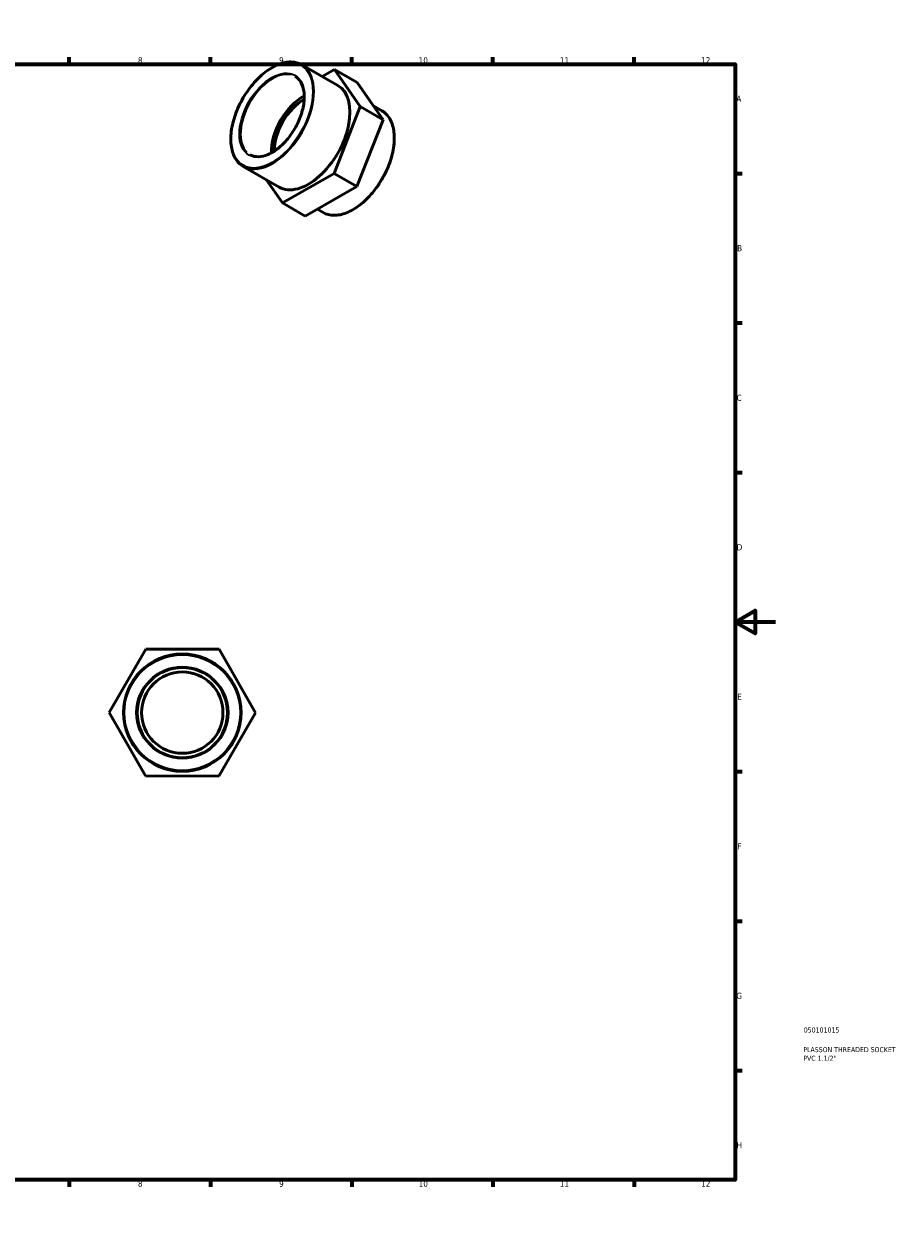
# Model space of a CAD drawing. Header units: millimetres. Extents: x 0 to 902, y 0 to 704.
# Tile 3 of 3: x 468 to 902, y 0 to 594. Entities that reach past the tile are written whole.
import ezdxf

# ---------------------------------------------------------------- set-up
doc = ezdxf.new("R2010")
doc.units = ezdxf.units.MM
for name, color, linetype, lineweight in [('Border (ANSI)', 7, 'Continuous', 70), ('Title (ISO)', 7, 'Continuous', 50), ('Visible (ANSI)', 7, 'Continuous', 50), ('Visible Narrow (ANSI)', 7, 'Continuous', 35)]:
    doc.layers.add(name, color=color, linetype=linetype, lineweight=lineweight)
doc.styles.add('Note Text (ANSI)', font='tahoma.ttf')
doc.styles.add('Note Text (ISO)', font='tahoma.ttf')

# ---------------------------------------------------------------- blocks, each defined once
blk = doc.blocks.new('Borders Default Border')
at = {"layer": 'Border (ANSI)'}
for p, q in [((70.08, 574), (70.08, 577.45)), ((140.17, 574), (140.17, 577.45)), ((210.25, 574), (210.25, 577.45)), ((280.33, 574), (280.33, 577.45)), ((350.42, 574), (350.42, 577.45)), ((490.58, 574), (490.58, 577.45)), ((560.67, 574), (560.67, 577.45)), ((630.75, 574), (630.75, 577.45)), ((700.83, 574), (700.83, 577.45)), ((770.92, 574), (770.92, 577.45)), ((20, 519.75), (16.55, 519.75)), ((821, 519.75), (824.45, 519.75)), ((20, 445.5), (16.55, 445.5)), ((821, 445.5), (824.45, 445.5)), ((20, 371.25), (16.55, 371.25)), ((821, 371.25), (824.45, 371.25)), ((20, 222.75), (16.55, 222.75)), ((821, 222.75), (824.45, 222.75)), ((20, 148.5), (16.55, 148.5)), ((821, 148.5), (824.45, 148.5)), ((20, 74.25), (16.55, 74.25)), ((821, 74.25), (824.45, 74.25)), ((70.08, 20), (70.08, 16.55)), ((140.17, 20), (140.17, 16.55)), ((210.25, 20), (210.25, 16.55)), ((280.33, 20), (280.33, 16.55)), ((350.42, 20), (350.42, 16.55)), ((490.58, 20), (490.58, 16.55)), ((560.67, 20), (560.67, 16.55)), ((630.75, 20), (630.75, 16.55)), ((700.83, 20), (700.83, 16.55)), ((770.92, 20), (770.92, 16.55))]:
    blk.add_line(p, q, dxfattribs=at)
at = {"layer": 'Border (ANSI)', "flags": 128}
for points in [[(420.5, 594), (420.5, 574), (414.73, 584), (426.27, 584), (420.5, 574)], [(20, 20), (20, 574), (821, 574), (821, 20), (20, 20)], [(0, 297), (20, 297), (10, 302.77), (10, 291.23), (20, 297)], [(841, 297), (821, 297), (831, 302.77), (831, 291.23), (821, 297)], [(420.5, 0), (420.5, 20), (414.73, 10), (426.27, 10), (420.5, 20)]]:
    blk.add_lwpolyline(points, dxfattribs=at)
at = {"layer": 'Border (ANSI)', "attachment_point": 7, "style": 'Note Text (ANSI)'}
for s, insert, char_height in [('1', (34.35, 574.4), 3.05), ('2', (104.2, 574.4), 3.05), ('3', (174.26, 574.34), 3.05), ('4', (244.23, 574.4), 3.05), ('5', (314.48, 574.34), 3.05), ('6', (384.49, 574.34), 3.05), ('7', (454.6, 574.4), 3.05), ('8', (524.63, 574.33), 3.05), ('9', (594.7, 574.34), 3.05), ('10', (663.96, 574.34), 3.048), ('11', (734.04, 574.4), 3.048), ('12', (804.13, 574.4), 3.048), ('A', (16.78, 555.35), 3.05), ('A', (821.63, 555.35), 3.05), ('B', (17.15, 481.1), 3.05), ('B', (821.99, 481.1), 3.05), ('C', (16.95, 406.8), 3.05), ('C', (821.8, 406.8), 3.05), ('D', (16.96, 332.6), 3.05), ('D', (821.81, 332.6), 3.05), ('E', (17.21, 258.35), 3.05), ('E', (822.05, 258.35), 3.05), ('F', (17.29, 184.1), 3.05), ('F', (822.14, 184.1), 3.05), ('G', (16.81, 109.79), 3.05), ('G', (821.66, 109.79), 3.05), ('H', (16.97, 35.6), 3.05), ('H', (821.81, 35.6), 3.05), ('1', (34.35, 16.55), 3.05), ('2', (104.2, 16.55), 3.05), ('3', (174.26, 16.49), 3.05), ('4', (244.23, 16.55), 3.05), ('5', (314.48, 16.49), 3.05), ('6', (384.49, 16.49), 3.05), ('7', (454.6, 16.55), 3.05), ('8', (524.63, 16.48), 3.05), ('9', (594.7, 16.49), 3.05), ('10', (663.96, 16.49), 3.048), ('11', (734.04, 16.55), 3.048), ('12', (804.13, 16.55), 3.048)]:
    blk.add_mtext(s, dxfattribs=dict(at, insert=insert, char_height=char_height))
blk = doc.blocks.new('Title Blocks ISO')
at = {"layer": 'Title (ISO)', "color": 232, "true_color": 0xca0064, "style": 'Note Text (ISO)'}
for tag, p in [('PART_NUMBER_001', (34.08, 73.14)), ('DESCRIPTION_001', (33.84, 63.4)), ('DESCRIPTION_002', (33.84, 59.12))]:
    blk.add_attdef(tag, p, '', height=2.5, dxfattribs=at)

msp = doc.modelspace()

# ---------------------------------------------------------------- linework, layer by layer
at = {"layer": 'Visible (ANSI)'}
for p, q in [((623.784, 563.491), (605.999, 573.733)), ((616.103, 567.915), (622.161, 571.383)), ((622.161, 571.383), (634.957, 552.957)), ((633.475, 564.868), (622.161, 571.383)), ((646.271, 546.442), (633.475, 564.868)), ((634.957, 552.957), (622.033, 519.804)), ((646.271, 546.442), (634.957, 552.957)), ((645.67, 550.888), (641.526, 553.274)), ((633.347, 513.289), (646.271, 546.442)), ((594.691, 512.971), (576.906, 523.212)), ((622.033, 519.804), (596.314, 505.079)), ((633.347, 513.289), (622.033, 519.804)), ((596.314, 505.079), (588.263, 516.673)), ((607.627, 498.564), (633.347, 513.289)), ((607.627, 498.564), (596.314, 505.079)), ((616.577, 500.367), (613.686, 502.032)), ((510.279, 252.098), (528.555, 283.546)), ((528.555, 283.546), (564.928, 283.441)), ((564.928, 283.441), (583.024, 251.889)), ((528.375, 220.546), (510.279, 252.098)), ((583.024, 251.889), (564.748, 220.441)), ((564.748, 220.441), (528.375, 220.546))]:
    msp.add_line(p, q, dxfattribs=at)
for radius in [29.149, 22.422, 20.18]:
    msp.add_circle((546.652, 251.993), radius, dxfattribs=at)
for centre, major_axis, start_param, end_param in [((609.237, 538.231), (-14.546, -25.26), 0, 3.1415927), ((606.692, 539.697), (-11.19, -19.431), 3.8948871, 5.5298909), ((606.692, 539.697), (-10.071, -17.488), 3.8939809, 5.5307971)]:
    msp.add_ellipse(centre, major_axis=major_axis, ratio=0.5780931, start_param=start_param, end_param=end_param, dxfattribs=at)
for points, knots in [([(605.999, 573.733), (604.441, 574.63), (602.641, 575.103), (598.725, 575.164), (596.603, 574.737), (592.241, 573.018), (589.999, 571.712), (585.641, 568.357), (583.526, 566.307), (579.638, 561.678), (577.865, 559.099), (574.836, 553.671), (573.581, 550.823), (571.714, 545.14), (571.103, 542.306), (570.592, 536.932), (570.692, 534.394), (571.607, 529.874), (572.421, 527.891), (574.479, 525.001), (575.607, 523.96), (576.906, 523.212)], [5.4997209, 5.4997209, 5.4997209, 5.4997209, 5.8102775, 5.8102775, 6.1272643, 6.1272643, 6.4494154, 6.4494154, 6.7719333, 6.7719333, 7.0940144, 7.0940144, 7.4159312, 7.4159312, 7.738066, 7.738066, 8.0606349, 8.0606349, 8.3824568, 8.3824568, 8.6413135, 8.6413135, 8.6413135, 8.6413135]), ([(580.263, 529.042), (581.462, 528.351), (582.862, 528.007), (585.908, 528.059), (587.542, 528.436), (590.876, 529.863), (592.572, 530.9), (595.872, 533.533), (597.477, 535.129), (600.429, 538.724), (601.777, 540.722), (604.076, 544.917), (605.027, 547.113), (606.433, 551.474), (606.889, 553.639), (607.264, 557.712), (607.184, 559.62), (606.51, 562.99), (605.915, 564.448), (604.424, 566.586), (603.596, 567.354), (602.642, 567.904)], [2.3581282, 2.3581282, 2.3581282, 2.3581282, 2.6915408, 2.6915408, 3.0143719, 3.0143719, 3.3312898, 3.3312898, 3.6481052, 3.6481052, 3.9654867, 3.9654867, 4.2830547, 4.2830547, 4.600328, 4.600328, 4.91702, 4.91702, 5.2344606, 5.2344606, 5.4997209, 5.4997209, 5.4997209, 5.4997209]), ([(616.577, 500.367), (618.135, 499.47), (619.935, 498.998), (623.851, 498.936), (625.973, 499.363), (630.335, 501.083), (632.577, 502.389), (636.935, 505.744), (639.05, 507.793), (642.938, 512.423), (644.711, 515.001), (647.739, 520.429), (648.995, 523.278), (650.862, 528.961), (651.473, 531.795), (651.984, 537.168), (651.884, 539.707), (650.969, 544.227), (650.155, 546.21), (648.097, 549.1), (646.968, 550.14), (645.67, 550.888)], [2.3581282, 2.3581282, 2.3581282, 2.3581282, 2.6686849, 2.6686849, 2.9856716, 2.9856716, 3.3078228, 3.3078228, 3.6303407, 3.6303407, 3.9524217, 3.9524217, 4.2743386, 4.2743386, 4.5964733, 4.5964733, 4.9190422, 4.9190422, 5.2408641, 5.2408641, 5.4997209, 5.4997209, 5.4997209, 5.4997209])]:
    msp.add_open_spline(points, degree=3, knots=knots, dxfattribs=at)
at = {"layer": 'Visible Narrow (ANSI)'}
for radius in [28.701, 22.871]:
    msp.add_circle((546.652, 251.993), radius, dxfattribs=at)
for major_axis in [(14.323, 24.872), (11.413, 19.82)]:
    msp.add_ellipse((591.135, 548.655), major_axis=major_axis, ratio=0.5780931, dxfattribs=at)
for centre, major_axis, start_param, end_param in [((591.453, 548.473), (-11.19, -19.431), 3.2986723, 6.1261057), ((591.453, 548.473), (-14.546, -25.26), 0.1570796, 2.984513), ((631.123, 525.628), (14.546, 25.26), 3.2986723, 6.1261057)]:
    msp.add_ellipse(centre, major_axis=major_axis, ratio=0.5780931, start_param=start_param, end_param=end_param, dxfattribs=at)

# ---------------------------------------------------------------- block references
msp.add_blockref('Borders Default Border', (0, 0))
msp.add_blockref('Title Blocks ISO', (821, 20)).add_auto_attribs({'PART_NUMBER_001': '050101015', 'DESCRIPTION_001': 'PLASSON THREADED SOCKET', 'DESCRIPTION_002': 'PVC 1.1/2"'})

doc.saveas('drawing.dxf')
